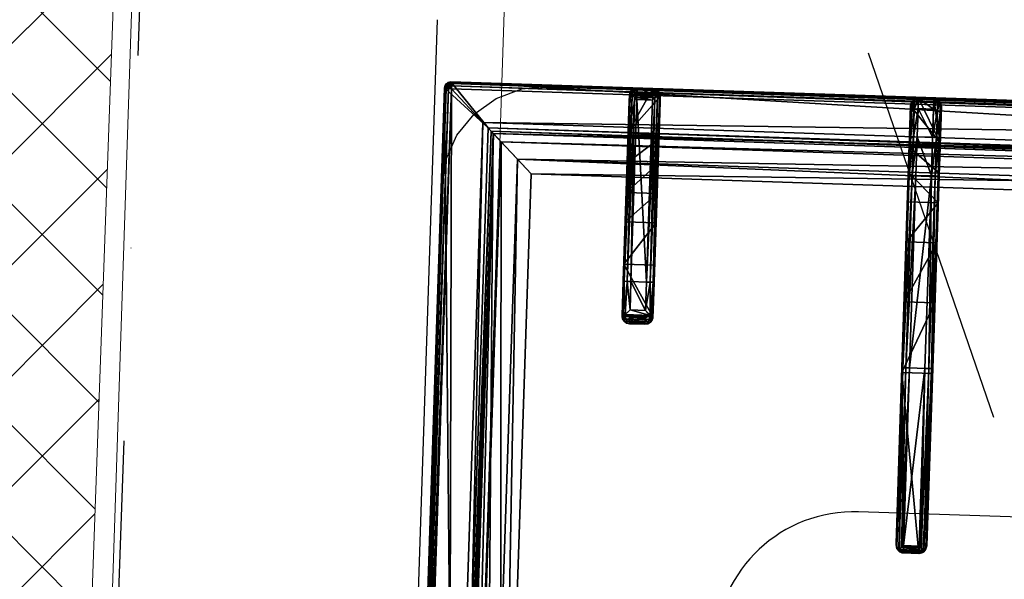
# Model space of a CAD drawing. Header units: millimetres. Extents: x 297264 to 416219, y -77299 to -23696.
# Tile 13 of 187: x 298813 to 299133, y -28391 to -28210. Entities that reach past the tile are written whole.
import ezdxf

# ---------------------------------------------------------------- set-up
doc = ezdxf.new("R2010")
doc.units = ezdxf.units.MM
doc.header["$LTSCALE"] = 2.5
doc.linetypes.add('CONTINUA', pattern=[0])
doc.linetypes.add('DASHDOTX2', pattern=[2, 1, -0.5, 0, -0.5])
for name, color, linetype, lineweight in [('CKD Equipments', 252, 'Continuous', 0), ('ELEVATION 1', 143, 'Continuous', 18), ('HATCH LIGHT', 250, 'Continuous', 0), ('WALL', 132, 'Continuous', 25)]:
    doc.layers.add(name, color=color, linetype=linetype, lineweight=lineweight)
for name, color, linetype in [('CKD-Hood', 1, 'Continuous'), ('IQ_200_3D', 1, 'Continuous'), ('IQ_204_2D', 7, 'CONTINUA'), ('IQ_204_3D', 7, 'Continuous')]:
    doc.layers.add(name, color=color, linetype=linetype)

# ---------------------------------------------------------------- blocks, each defined once
blk = doc.blocks.new('ELECTROLUX-MC7-TOPFYERBRURNERS4')
at = {"layer": 'IQ_200_3D'}
for points, invisible_edges in [([(400, -655, 900), (379.66, -619.74, 900), (379.66, -117.26, 900), (400, -80.5, 900)], 13), ([(454.11, -83.5, 900), (445.37, -84.65, 900), (400, -80.5, 900)], 10), ([(445.37, -84.65, 900), (437.22, -88.02, 900), (400, -80.5, 900)], 10), ([(437.22, -88.02, 900), (430.23, -93.39, 900), (400, -80.5, 900)], 10), ([(430.23, -93.39, 900), (424.86, -100.38, 900), (400, -80.5, 900)], 10), ([(424.86, -100.38, 900), (421.49, -108.53, 900), (400, -80.5, 900)], 10), ([(421.49, -108.53, 900), (420.34, -117.26, 900), (400, -80.5, 900)], 10), ([(400, -655, 900), (420.34, -619.74, 900), (420.34, -117.26, 900), (400, -80.5, 900)], 13), ([(400, -80.5, 900), (454.11, -83.5, 900), (745.89, -83.5, 900), (800, -80.5, 900)], 5)]:
    blk.add_3dface(points, dxfattribs=dict(at, invisible_edges=invisible_edges))
at = {"layer": 'IQ_204_2D'}
for p, q in [((420, -651.5), (420, -85.5)), ((422, -83.5), (778, -83.5)), ((422.47, -143.5), (482.76, -143.5)), ((482.76, -143.5), (491.91, -143.5)), ((494.04, -143.5), (491.91, -143.5)), ((420, -151), (420, -146)), ((420, -151), (420, -146)), ((422, -151), (422, -146)), ((482.81, -146), (422, -146)), ((482.81, -151), (482.81, -146)), ((492.02, -146), (482.81, -146)), ((492.02, -146), (492.02, -151)), ((494.37, -146), (496.48, -146)), ((494.37, -151), (494.37, -146)), ((496.48, -146), (496.48, -151)), ((422, -151), (482.81, -151)), ((482.81, -151), (492.02, -151)), ((496.48, -151), (494.37, -151)), ((482.76, -153.5), (422.47, -153.5)), ((491.91, -153.5), (482.76, -153.5)), ((491.91, -153.5), (494.04, -153.5)), ((422.81, -234.75), (445.31, -234.75)), ((445.31, -234.75), (445.31, -237.25)), ((445.31, -234.75), (507.76, -234.75)), ((507.76, -234.75), (564.89, -234.75)), ((564.89, -234.75), (565.31, -234.75)), ((420.31, -237.25), (420.31, -242.25)), ((445.31, -237.25), (420.31, -237.25)), ((445.31, -237.25), (445.31, -242.25)), ((507.81, -237.25), (445.31, -237.25)), ((507.81, -237.25), (507.81, -242.25)), ((565.46, -237.25), (507.81, -237.25)), ((565.46, -237.25), (565.46, -242.25)), ((567.27, -236.66), (567.27, -242.84)), ((567.36, -237.25), (567.36, -242.25)), ((567.81, -237.25), (567.36, -237.25)), ((567.81, -237.25), (567.81, -242.25)), ((420.31, -242.25), (445.31, -242.25)), ((445.31, -242.25), (507.81, -242.25)), ((445.31, -242.25), (445.31, -244.75)), ((507.81, -242.25), (565.46, -242.25)), ((567.36, -242.25), (567.81, -242.25)), ((445.31, -244.75), (422.81, -244.75)), ((507.76, -244.75), (445.31, -244.75)), ((564.89, -244.75), (507.76, -244.75)), ((565.31, -244.75), (564.89, -244.75))]:
    blk.add_line(p, q, dxfattribs=at)
blk.add_lwpolyline([(751.02, -112.48), (448.98, -112.48), (448.98, -624.52), (751.02, -624.52)], close=True, dxfattribs=at)
blk.add_lwpolyline([(555, -353.5), (555, -222.25, -1), (645, -222.25), (645, -353.5)], format="xyb", dxfattribs=at)
for centre, radius, start, end in [((422, -85.5), 2, 90, 180), ((422.81, -237.25), 2.5, 90, 180), ((422.81, -242.25), 2.5, 180, 270)]:
    blk.add_arc(centre, radius, start, end, dxfattribs=at)
for centre, major_axis, ratio, start_param, end_param in [((422.47, -146), (0, 2.5), 0.948965, 0, 0.895145), ((482.76, -146), (0, 2.5), 0.02182, 4.712389, 6.283185), ((491.91, -146), (0, 2.5), 0.84544, -0.894481, 0), ((491.91, -146), (2.5, 2.5), 0.02182, 4.734206, 5.410521), ((491.91, -146), (-1.92, 1.92), 0.8391, 4.014257, 4.690572), ((422.47, -151), (0, 2.5), 0.948965, 2.246448, 3.141593), ((482.76, -151), (0, 2.5), 0.02182, 3.141593, 4.712389), ((491.91, -151), (0, 2.5), 0.84544, 3.141593, 4.036074), ((491.91, -151), (-2.5, 2.5), 0.02182, 4.014257, 4.690572), ((491.91, -151), (1.92, 1.92), 0.8391, 4.734206, 5.410521)]:
    blk.add_ellipse(centre, major_axis=major_axis, ratio=ratio, start_param=start_param, end_param=end_param, dxfattribs=at)
at = {"layer": 'IQ_204_2D', "extrusion": (0, 0, -1)}
for centre, major_axis, ratio, start_param, end_param in [((507.76, -237.25), (0, 2.5), 0.02182, 0, 1.570796), ((564.89, -237.25), (0, 2.5), 0.951091, 0, 0.914364), ((565.31, -237.25), (-2.5, 0), 0.99863, 1.570796, 3.141593), ((563.89, -237.25), (-3.47, 0), 0.720185, 2.903047, 3.141593), ((507.76, -242.25), (0, 2.5), 0.02182, 1.570796, 3.141593), ((565.31, -242.25), (-2.5, 0), 0.99863, 3.141593, 4.712389), ((563.89, -242.25), (3.47, 0), 0.720185, 0, 0.238546), ((564.89, -242.25), (0, 2.5), 0.951091, 2.227228, 3.141593)]:
    blk.add_ellipse(centre, major_axis=major_axis, ratio=ratio, start_param=start_param, end_param=end_param, dxfattribs=at)
at = {"layer": 'IQ_204_2D'}
for points, knots in [([(496.48, -146), (496.48, -145.84), (496.46, -145.68), (496.4, -145.36), (496.35, -145.2), (496.23, -144.89), (496.15, -144.74), (495.97, -144.47), (495.87, -144.34), (495.65, -144.12), (495.53, -144.02), (495.26, -143.83), (495.12, -143.75), (494.82, -143.63), (494.66, -143.58), (494.35, -143.51), (494.19, -143.5), (494.04, -143.5)], [15.096253, 15.096253, 15.096253, 15.096253, 15.567018, 15.567018, 16.037783, 16.037783, 16.508548, 16.508548, 16.979314, 16.979314, 17.45135, 17.45135, 17.923386, 17.923386, 18.395422, 18.395422, 18.867458, 18.867458, 18.867458, 18.867458]), ([(420.62, -144.44), (420.45, -144.64), (420.31, -144.87), (420.14, -145.25), (420.09, -145.41), (420.03, -145.71), (420.01, -145.86), (420, -146)], [11.858599, 11.858599, 11.858599, 11.858599, 12.773425, 12.773425, 13.35037, 13.35037, 13.927314, 13.927314, 13.927314, 13.927314]), ([(422, -146), (421.87, -145.86), (421.74, -145.71), (421.47, -145.41), (421.33, -145.25), (420.99, -144.87), (420.79, -144.64), (420.62, -144.44)], [0, 0, 0, 0, 0.576945, 0.576945, 1.153889, 1.153889, 2.068716, 2.068716, 2.068716, 2.068716]), ([(420, -151), (420.01, -151.14), (420.03, -151.29), (420.09, -151.59), (420.14, -151.75), (420.31, -152.13), (420.45, -152.36), (420.62, -152.56)], [0, 0, 0, 0, 0.576945, 0.576945, 1.153889, 1.153889, 2.068716, 2.068716, 2.068716, 2.068716]), ([(420.62, -152.56), (420.79, -152.36), (420.99, -152.13), (421.33, -151.75), (421.47, -151.59), (421.74, -151.29), (421.87, -151.14), (422, -151)], [11.858599, 11.858599, 11.858599, 11.858599, 12.773425, 12.773425, 13.35037, 13.35037, 13.927314, 13.927314, 13.927314, 13.927314]), ([(494.04, -153.5), (494.19, -153.5), (494.35, -153.49), (494.66, -153.42), (494.82, -153.37), (495.12, -153.25), (495.26, -153.17), (495.53, -152.98), (495.65, -152.88), (495.87, -152.66), (495.97, -152.53), (496.15, -152.26), (496.23, -152.11), (496.35, -151.8), (496.4, -151.64), (496.46, -151.32), (496.48, -151.16), (496.48, -151)], [3.776921, 3.776921, 3.776921, 3.776921, 4.248957, 4.248957, 4.720993, 4.720993, 5.193029, 5.193029, 5.665065, 5.665065, 6.135831, 6.135831, 6.606596, 6.606596, 7.077361, 7.077361, 7.548126, 7.548126, 7.548126, 7.548126]), ([(566.78, -235.72), (566.69, -235.83), (566.59, -235.94), (566.41, -236.16), (566.32, -236.27), (566.13, -236.49), (566.03, -236.6), (565.85, -236.81), (565.75, -236.91), (565.63, -237.05), (565.59, -237.09), (565.54, -237.16), (565.52, -237.18), (565.5, -237.2), (565.49, -237.21), (565.47, -237.23), (565.47, -237.23), (565.47, -237.24), (565.46, -237.24), (565.46, -237.24), (565.46, -237.24), (565.46, -237.25), (565.46, -237.25), (565.46, -237.25), (565.46, -237.25), (565.46, -237.25), (565.46, -237.25), (565.46, -237.25)], [5.918781, 5.918781, 5.918781, 5.918781, 6.382244, 6.382244, 6.833826, 6.833826, 7.285407, 7.285407, 7.736989, 7.736989, 7.96278, 7.96278, 8.075675, 8.075675, 8.132123, 8.132123, 8.160346, 8.160346, 8.174458, 8.174458, 8.181514, 8.181514, 8.185042, 8.185042, 8.186806, 8.186806, 8.18857, 8.18857, 8.18857, 8.18857]), ([(567.27, -236.66), (567.24, -236.56), (567.2, -236.45), (567.06, -236.13), (566.93, -235.92), (566.78, -235.72)], [0.764042, 0.764042, 0.764042, 0.764042, 1.153889, 1.153889, 2.012527, 2.012527, 2.012527, 2.012527]), ([(565.46, -242.25), (565.46, -242.25), (565.46, -242.25), (565.46, -242.25), (565.46, -242.25), (565.46, -242.25), (565.46, -242.25), (565.46, -242.26), (565.46, -242.26), (565.46, -242.26), (565.47, -242.26), (565.47, -242.27), (565.47, -242.27), (565.49, -242.29), (565.5, -242.3), (565.52, -242.32), (565.54, -242.34), (565.59, -242.4), (565.63, -242.45), (565.75, -242.59), (565.85, -242.69), (566.03, -242.9), (566.13, -243.01), (566.32, -243.23), (566.41, -243.34), (566.59, -243.56), (566.69, -243.67), (566.78, -243.78)], [8.188054, 8.188054, 8.188054, 8.188054, 8.189818, 8.189818, 8.191582, 8.191582, 8.19511, 8.19511, 8.202166, 8.202166, 8.216278, 8.216278, 8.244501, 8.244501, 8.300949, 8.300949, 8.413844, 8.413844, 8.639635, 8.639635, 9.091217, 9.091217, 9.542798, 9.542798, 9.99438, 9.99438, 10.457843, 10.457843, 10.457843, 10.457843]), ([(566.78, -243.78), (566.93, -243.58), (567.06, -243.37), (567.2, -243.04), (567.24, -242.94), (567.27, -242.84)], [11.917214, 11.917214, 11.917214, 11.917214, 12.775852, 12.775852, 13.165698, 13.165698, 13.165698, 13.165698])]:
    blk.add_open_spline(points, degree=3, knots=knots, dxfattribs=at)
at = {"layer": 'IQ_204_3D'}
mesh = blk.add_polyface(dxfattribs=at)
corners = [(779.78, -85.71, 904.1), (780, -85.5, 900), (779.52, -84.72, 904.14), (779.73, -84.5, 900), (778, -83.5, 900), (778.78, -83.98, 904.14), (779, -83.77, 900), (777.79, -83.72, 904.1), (779.48, -85.71, 905.06), (779.29, -84.85, 905), (778.65, -85.21, 905.73), (778.76, -85.71, 905.75), (778.65, -84.21, 905), (777.79, -84.02, 905.06), (778.29, -84.85, 905.73), (777.79, -84.74, 905.75), (777.79, -85.71, 906), (422.21, -85.71, 906), (422.21, -84.74, 905.75), (422.21, -84.02, 905.06), (422.21, -83.72, 904.1), (422, -83.5, 900), (765.45, -638.95, 900), (422, -653.5, 900), (434.55, -638.95, 900), (765.45, -98.05, 900), (780, -651.5, 900), (434.55, -98.05, 900), (420, -85.5, 900), (421, -83.77, 900), (779.73, -652.5, 900), (779, -653.23, 900), (778, -653.5, 900), (420, -651.5, 900), (420.27, -652.5, 900), (421, -653.23, 900), (420.27, -84.5, 900), (421.22, -83.98, 904.14), (420.48, -84.72, 904.14), (420.22, -85.71, 904.1), (421.35, -84.21, 905), (421.71, -84.85, 905.73), (420.71, -84.85, 905), (420.52, -85.71, 905.06), (421.35, -85.21, 905.73), (421.24, -85.71, 905.75), (422.21, -651.29, 906), (421.24, -651.29, 905.75), (420.52, -651.29, 905.06), (420.22, -651.29, 904.1), (420.48, -652.28, 904.14), (421.22, -653.02, 904.14), (422.21, -653.28, 904.1), (420.71, -652.15, 905), (421.35, -651.79, 905.73), (421.35, -652.79, 905), (422.21, -652.98, 905.06), (421.71, -652.15, 905.73), (422.21, -652.26, 905.75), (435.55, -637.95, 899.73), (435.55, -99.05, 899.73), (436.28, -99.78, 899), (436.28, -637.22, 899), (438.88, -634.62, 902.5), (438.88, -102.38, 902.5), (436.31, -637.19, 905.06), (436.31, -99.81, 905.06), (432.81, -96.31, 906), (432.81, -640.69, 906), (448.98, -624.52, 885), (448.98, -112.48, 885), (444.36, -107.86, 885), (444.36, -629.14, 885), (777.79, -653.28, 904.1), (777.79, -652.98, 905.06), (777.79, -651.29, 906), (777.79, -652.26, 905.75), (763.72, -637.22, 899), (764.45, -637.95, 899.73), (764.45, -99.05, 899.73), (763.72, -99.78, 899), (767.19, -640.69, 906), (767.19, -96.31, 906), (778.78, -653.02, 904.14), (779.52, -652.28, 904.14), (779.78, -651.29, 904.1), (778.65, -652.79, 905), (778.29, -652.15, 905.73), (779.29, -652.15, 905), (779.48, -651.29, 905.06), (778.65, -651.79, 905.73), (778.76, -651.29, 905.75), (761.12, -634.62, 902.5), (751.02, -624.52, 885), (763.69, -637.19, 905.06), (755.64, -629.14, 885), (755.64, -107.86, 885), (751.02, -112.48, 885), (761.12, -102.38, 902.5), (763.69, -99.81, 905.06)]
mesh.append_faces([[corners[k] for k in face] for face in [(16, 10, 14), (17, 41, 44), (46, 54, 57), (75, 87, 90)]])
mesh.append_faces([[corners[k] for k in face] for face in [(4, 5, 6), (8, 10, 11), (16, 11, 10), (15, 16, 14), (7, 19, 13), (13, 18, 15), (28, 38, 36), (19, 41, 18), (17, 18, 41), (45, 17, 44), (39, 48, 43), (43, 47, 45), (23, 51, 35), (48, 54, 47), (46, 47, 54), (58, 46, 57), (52, 74, 56), (76, 56, 74), (26, 84, 30), (74, 87, 76), (85, 88, 84), (88, 87, 86), (75, 76, 87), (91, 75, 90), (85, 8, 89), (11, 89, 8)]], dxfattribs={"vtx0": -1})
mesh.append_faces([[corners[k] for k in face] for face in [(16, 15, 17), (22, 23, 24), (25, 26, 22), (27, 21, 25), (21, 28, 29), (6, 1, 4), (4, 25, 21), (24, 28, 27), (35, 33, 23), (26, 25, 1), (23, 22, 32), (17, 45, 46), (75, 81, 46), (81, 16, 82), (46, 67, 17), (17, 82, 16), (93, 72, 69), (72, 93, 95), (70, 71, 97), (97, 95, 93)]], dxfattribs={"vtx0": -1, "vtx1": -1})
mesh.append_faces([[corners[k] for k in face] for face in [(21, 27, 28), (4, 1, 25), (26, 32, 22), (24, 23, 33)]], dxfattribs={"vtx0": -1, "vtx1": -1, "vtx2": -1})
mesh.append_faces([[corners[k] for k in face] for face in [(17, 15, 18), (24, 33, 28), (46, 45, 47), (75, 58, 76), (16, 91, 11)]], dxfattribs={"vtx0": -1, "vtx2": -1})
mesh.append_faces([[corners[k] for k in face] for face in [(0, 1, 2), (5, 2, 6), (8, 0, 9), (5, 12, 2), (5, 7, 12), (12, 13, 14), (12, 14, 9), (2, 9, 0), (10, 9, 14), (19, 18, 13), (4, 21, 7), (30, 31, 26), (34, 33, 35), (20, 21, 37), (38, 37, 36), (19, 20, 40), (38, 42, 37), (38, 39, 42), (42, 43, 44), (42, 44, 40), (37, 40, 20), (41, 40, 44), (48, 47, 43), (28, 33, 39), (49, 33, 50), (51, 50, 35), (48, 49, 53), (51, 55, 50), (51, 52, 55), (55, 56, 57), (55, 57, 53), (50, 53, 49), (54, 53, 57), (24, 27, 59), (61, 62, 60), (63, 64, 65), (67, 68, 66), (69, 70, 63), (61, 71, 62), (73, 74, 52), (58, 56, 76), (32, 73, 23), (62, 77, 59), (22, 24, 78), (27, 25, 60), (80, 61, 79), (73, 32, 83), (84, 83, 30), (74, 73, 86), (88, 89, 90), (88, 86, 84), (83, 84, 86), (92, 93, 63), (68, 81, 65), (92, 63, 94), (72, 95, 62), (95, 96, 77), (98, 97, 92), (81, 82, 94), (98, 92, 99), (77, 80, 78), (25, 22, 79), (0, 8, 85), (91, 89, 11), (80, 96, 61), (70, 97, 64), (64, 98, 66), (82, 67, 99), (1, 0, 26)]], dxfattribs={"vtx1": -1})
mesh.append_faces([[corners[k] for k in face] for face in [(31, 32, 26), (75, 46, 58), (75, 16, 81), (81, 68, 46), (68, 67, 46), (67, 82, 17), (70, 69, 71), (72, 71, 69), (71, 96, 97), (96, 95, 97), (16, 75, 91)]], dxfattribs={"vtx1": -1, "vtx2": -1})
mesh.append_faces([[corners[k] for k in face] for face in [(1, 3, 2), (4, 7, 5), (2, 3, 6), (8, 9, 10), (7, 13, 12), (12, 9, 2), (13, 15, 14), (7, 20, 19), (21, 20, 7), (6, 3, 1), (28, 36, 29), (21, 29, 37), (28, 39, 38), (37, 29, 36), (19, 40, 41), (39, 43, 42), (42, 40, 37), (43, 45, 44), (39, 49, 48), (33, 49, 39), (33, 34, 50), (23, 52, 51), (50, 34, 35), (48, 53, 54), (52, 56, 55), (55, 53, 50), (56, 58, 57), (27, 60, 59), (62, 59, 60), (64, 66, 65), (68, 65, 66), (70, 64, 63), (71, 72, 62), (73, 52, 23), (77, 78, 59), (24, 59, 78), (25, 79, 60), (61, 60, 79), (32, 31, 83), (26, 85, 84), (83, 31, 30), (74, 86, 87), (73, 83, 86), (85, 89, 88), (88, 90, 87), (89, 91, 90), (93, 69, 63), (81, 94, 65), (63, 65, 94), (95, 77, 62), (96, 80, 77), (97, 93, 92), (82, 99, 94), (92, 94, 99), (80, 79, 78), (22, 78, 79), (96, 71, 61), (97, 98, 64), (98, 99, 66), (67, 66, 99), (0, 85, 26)]], dxfattribs={"vtx2": -1})
mesh = blk.add_polyface(dxfattribs=at)
corners = [(492.02, -146, 934.6), (493.56, -152.56, 933.98), (493.56, -144.44, 933.98), (492.02, -151, 934.6), (494.37, -151, 932.53), (494.37, -146, 932.53), (496.29, -145.04, 920.55), (496.48, -146, 920.59), (495.76, -144.23, 920.43), (492.82, -143.75, 933.14), (494.04, -143.5, 920), (491.91, -143.5, 932.1), (494.97, -143.69, 920.24), (496.48, -151, 920.59), (496.29, -151.96, 920.55), (492.82, -153.25, 933.14), (495.76, -152.77, 920.43), (494.97, -153.31, 920.24), (494.04, -153.5, 920), (491.91, -153.5, 932.1), (482.76, -143.5, 932.5), (477.27, -143.5, 912.68), (424.21, -143.5, 932.5), (453.98, -143.5, 885), (436.28, -143.5, 899), (463.49, -143.5, 900.63), (444.36, -143.5, 885), (435.83, -143.5, 899.53), (435.23, -143.5, 899.88), (422.5, -143.5, 900), (434.55, -143.5, 900), (477.27, -153.5, 912.68), (453.98, -153.5, 885), (463.49, -153.5, 900.63), (482.76, -153.5, 932.5), (422.5, -153.5, 900), (434.55, -153.5, 900), (424.21, -153.5, 932.5), (435.23, -153.5, 899.88), (435.83, -153.5, 899.53), (444.36, -153.5, 885), (436.28, -153.5, 899), (421.73, -151, 933.1), (420, -151, 900), (421.9, -151.8, 933.81), (421.25, -153.17, 900), (422.36, -152.56, 934.45), (420.34, -152.25, 900), (423.18, -153.25, 933.58), (420, -146, 900), (421.73, -146, 933.1), (420.34, -144.75, 900), (421.25, -143.83, 900), (482.81, -152.25, 934.67), (482.81, -151, 935), (482.79, -153.17, 933.75), (423.02, -151.8, 934.87), (423.73, -151, 935), (482.81, -146, 935), (423.73, -146, 935), (422.36, -144.44, 934.45), (423.02, -145.2, 934.87), (421.9, -145.2, 933.81), (423.18, -143.75, 933.58), (482.79, -143.83, 933.75), (482.81, -144.75, 934.67)]
mesh.append_faces([[corners[k] for k in face] for face in [(5, 6, 2), (5, 7, 6), (6, 8, 2), (13, 4, 14), (16, 14, 1), (1, 14, 4), (42, 43, 44), (45, 46, 47), (46, 45, 48), (46, 44, 47), (44, 43, 47), (1, 55, 15), (48, 55, 46), (46, 53, 56), (57, 56, 54), (50, 62, 49), (49, 62, 51), (63, 52, 60), (52, 51, 60), (60, 51, 62), (61, 65, 60), (59, 58, 61), (60, 64, 63), (9, 64, 2)]])
mesh.append_faces([[corners[k] for k in face] for face in [(0, 1, 2), (15, 16, 1), (16, 15, 17), (19, 17, 15), (32, 25, 33), (35, 48, 45), (35, 30, 36), (3, 53, 1), (53, 55, 1), (55, 53, 46), (58, 65, 61), (65, 64, 60), (64, 65, 2), (65, 0, 2)]], dxfattribs={"vtx0": -1})
mesh.append_faces([[corners[k] for k in face] for face in [(20, 21, 22), (23, 24, 25), (25, 22, 21), (30, 22, 28), (12, 17, 10), (17, 12, 16), (6, 14, 8), (8, 16, 12), (18, 34, 31), (37, 31, 34), (51, 29, 49), (49, 30, 43)]], dxfattribs={"vtx0": -1, "vtx1": -1})
mesh.append_faces([[corners[k] for k in face] for face in [(25, 28, 22), (37, 38, 33), (35, 43, 30)]], dxfattribs={"vtx0": -1, "vtx1": -1, "vtx2": -1})
mesh.append_faces([[corners[k] for k in face] for face in [(37, 33, 31), (33, 39, 41), (34, 15, 55), (34, 55, 48), (58, 54, 3), (54, 58, 59), (20, 63, 64), (20, 64, 9)]], dxfattribs={"vtx0": -1, "vtx2": -1})
mesh.append_faces([[corners[k] for k in face] for face in [(1, 4, 2), (2, 8, 9), (10, 11, 12), (12, 9, 8), (4, 13, 5), (18, 17, 19), (11, 10, 20), (29, 22, 30), (7, 13, 6), (10, 18, 21), (25, 21, 33), (19, 34, 18), (35, 36, 37), (40, 32, 41), (37, 48, 35), (43, 42, 49), (45, 47, 35), (19, 15, 34), (37, 34, 48), (0, 58, 3), (57, 54, 59), (42, 44, 50), (46, 60, 44), (60, 46, 61), (59, 61, 57), (62, 50, 44), (22, 29, 63), (22, 63, 20), (11, 20, 9), (26, 23, 40), (24, 26, 41), (36, 30, 38), (24, 41, 27), (39, 38, 27)]], dxfattribs={"vtx1": -1})
mesh.append_faces([[corners[k] for k in face] for face in [(10, 21, 20), (24, 27, 25), (27, 28, 25), (13, 14, 6), (14, 16, 8), (36, 38, 37), (38, 39, 33), (32, 33, 41), (47, 43, 35), (29, 30, 49), (3, 54, 53), (58, 0, 65)]], dxfattribs={"vtx1": -1, "vtx2": -1})
mesh.append_faces([[corners[k] for k in face] for face in [(0, 3, 1), (4, 5, 2), (11, 9, 12), (13, 7, 5), (23, 26, 24), (17, 18, 10), (18, 31, 21), (32, 23, 25), (21, 31, 33), (42, 50, 49), (51, 52, 29), (54, 56, 53), (46, 56, 61), (60, 62, 44), (61, 56, 57), (29, 52, 63), (23, 32, 40), (26, 40, 41), (30, 28, 38), (41, 39, 27), (38, 28, 27)]], dxfattribs={"vtx2": -1})
mesh = blk.add_polyface(dxfattribs=at)
corners = [(567.34, -236.95, 930.72), (567.81, -237.25, 922), (567.27, -236.66, 931.11), (567.36, -237.1, 930.62), (567.36, -237.25, 930.59), (567.48, -236, 922), (566.78, -235.72, 931.91), (565.31, -234.75, 922), (565.94, -235.01, 931.06), (566.56, -235.08, 922), (564.89, -234.75, 930.01), (507.79, -235.08, 933.75), (507.76, -234.75, 932.5), (507.81, -236, 934.67), (566.08, -236.54, 932.35), (565.46, -237.24, 932.48), (507.81, -237.25, 935), (565.48, -237.22, 932.48), (565.52, -237.18, 932.48), (565.58, -237.1, 932.47), (565.74, -236.93, 932.45), (509.4, -234.75, 922), (466.99, -234.75, 904.45), (422.81, -234.75, 910), (486.45, -234.75, 917.44), (453.98, -234.75, 885), (436.28, -234.75, 899), (444.36, -234.75, 885), (435.83, -234.75, 899.53), (435.23, -234.75, 899.88), (434.55, -234.75, 900), (422.81, -234.75, 900), (425.83, -234.75, 921.25), (434.06, -234.75, 929.49), (445.31, -234.75, 932.5), (567.48, -243.5, 922), (509.4, -244.75, 922), (567.81, -242.25, 922), (566.56, -244.41, 922), (565.31, -244.75, 922), (445.31, -237.25, 935), (445.31, -236, 934.67), (432.81, -237.25, 931.65), (432.98, -236, 931.36), (423.66, -237.25, 922.5), (433.44, -235.08, 930.57), (445.31, -235.08, 933.75), (424.75, -235.08, 921.87), (423.95, -236, 922.33), (421.56, -235.08, 910), (420.31, -237.25, 910), (420.65, -236, 910), (421.56, -235.08, 900), (420.31, -237.25, 900), (420.65, -236, 900), (445.31, -242.25, 935), (507.81, -242.25, 935), (432.81, -242.25, 931.65), (423.66, -242.25, 922.5), (420.31, -242.25, 910), (420.31, -242.25, 900), (434.55, -244.75, 900), (422.81, -244.75, 900), (421.56, -244.41, 900), (420.65, -243.5, 900), (564.89, -244.75, 930.01), (566.78, -243.78, 931.91), (567.27, -242.84, 931.11), (567.36, -242.25, 930.59), (567.36, -242.4, 930.62), (567.34, -242.55, 930.72), (565.94, -244.49, 931.06), (507.76, -244.75, 932.5), (486.45, -244.75, 917.44), (445.31, -244.75, 932.5), (434.06, -244.75, 929.49), (425.83, -244.75, 921.25), (422.81, -244.75, 910), (466.99, -244.75, 904.45), (435.23, -244.75, 899.88), (435.83, -244.75, 899.53), (444.36, -244.75, 885), (453.98, -244.75, 885), (436.28, -244.75, 899), (507.79, -244.41, 933.75), (566.08, -242.96, 932.35), (507.81, -243.5, 934.67), (565.74, -242.57, 932.45), (565.58, -242.4, 932.47), (565.52, -242.32, 932.48), (565.48, -242.28, 932.48), (565.46, -242.25, 932.48), (420.65, -243.5, 910), (423.95, -243.5, 922.33), (424.75, -244.41, 921.87), (421.56, -244.41, 910), (433.44, -244.41, 930.57), (432.98, -243.5, 931.36), (445.31, -244.41, 933.75), (445.31, -243.5, 934.67)]
mesh.append_faces([[corners[k] for k in face] for face in [(2, 5, 6), (8, 6, 9), (9, 6, 5), (8, 11, 6), (6, 13, 14), (35, 66, 38), (66, 35, 67), (66, 71, 38), (85, 86, 66), (66, 84, 71)]])
mesh.append_faces([[corners[k] for k in face] for face in [(7, 8, 9), (11, 13, 6), (42, 41, 43), (45, 48, 43), (32, 49, 47), (50, 48, 51), (51, 47, 49), (40, 13, 41), (41, 11, 46), (53, 51, 54), (54, 49, 52), (55, 42, 57), (50, 58, 44), (44, 57, 42), (37, 67, 35), (86, 84, 66), (58, 92, 93), (94, 97, 93), (75, 98, 96), (55, 97, 99), (99, 96, 98), (59, 64, 92), (62, 95, 63), (63, 92, 64), (86, 55, 99), (67, 6, 66), (14, 66, 6), (21, 73, 24), (82, 22, 78), (78, 24, 73)]], dxfattribs={"vtx0": -1})
mesh.append_faces([[corners[k] for k in face] for face in [(10, 21, 12), (22, 23, 24), (25, 26, 22), (24, 12, 21), (7, 5, 21), (35, 36, 37), (23, 49, 32), (34, 46, 12), (13, 11, 41), (54, 31, 53), (62, 60, 61), (36, 72, 73), (77, 73, 76), (83, 78, 80), (74, 98, 75), (4, 0, 68), (1, 4, 37)]], dxfattribs={"vtx0": -1, "vtx1": -1})
mesh.append_faces([[corners[k] for k in face] for face in [(15, 17, 16), (17, 18, 16), (18, 19, 16), (23, 22, 30), (31, 61, 53), (77, 61, 78), (88, 89, 56), (89, 90, 56), (90, 91, 56), (16, 56, 15), (56, 91, 15), (18, 89, 19), (89, 18, 90), (15, 90, 17), (90, 15, 91), (17, 90, 18), (89, 88, 19), (70, 68, 0)]], dxfattribs={"vtx0": -1, "vtx1": -1, "vtx2": -1})
mesh.append_faces([[corners[k] for k in face] for face in [(12, 11, 8), (16, 14, 13), (21, 1, 37), (34, 45, 46), (12, 46, 11), (23, 52, 49), (77, 78, 73), (72, 71, 84), (77, 94, 95), (72, 84, 98), (84, 86, 99)]], dxfattribs={"vtx0": -1, "vtx2": -1})
mesh.append_faces([[corners[k] for k in face] for face in [(0, 1, 2), (0, 3, 1), (10, 12, 8), (20, 14, 16), (7, 21, 10), (31, 23, 30), (9, 5, 7), (38, 39, 35), (40, 41, 42), (42, 43, 44), (45, 33, 47), (45, 43, 46), (32, 47, 33), (48, 44, 43), (41, 46, 43), (31, 52, 23), (51, 49, 54), (40, 55, 16), (40, 42, 55), (58, 57, 44), (50, 53, 59), (30, 61, 31), (63, 64, 62), (39, 38, 65), (70, 67, 37), (71, 65, 38), (39, 65, 36), (62, 61, 77), (81, 82, 83), (65, 71, 72), (87, 88, 56), (59, 92, 58), (58, 93, 57), (94, 76, 96), (94, 93, 95), (75, 96, 76), (97, 57, 93), (92, 95, 93), (60, 64, 59), (95, 92, 63), (98, 84, 99), (2, 6, 67), (20, 87, 14), (20, 19, 87), (85, 66, 14), (3, 0, 4), (2, 67, 0), (69, 68, 70), (36, 73, 21), (22, 24, 78), (81, 27, 82), (83, 26, 81), (26, 83, 28), (61, 30, 79), (29, 28, 79)]], dxfattribs={"vtx1": -1})
mesh.append_faces([[corners[k] for k in face] for face in [(3, 4, 1), (26, 28, 22), (28, 29, 22), (29, 30, 22), (23, 32, 24), (32, 33, 24), (33, 34, 24), (34, 12, 24), (5, 1, 21), (39, 36, 35), (36, 21, 37), (40, 16, 13), (55, 56, 16), (64, 60, 62), (60, 53, 61), (68, 69, 37), (65, 72, 36), (72, 74, 73), (74, 75, 73), (75, 76, 73), (61, 79, 78), (79, 80, 78), (82, 78, 83), (86, 85, 56), (62, 77, 95), (56, 55, 86), (74, 72, 98), (88, 87, 19), (67, 70, 0), (4, 68, 37)]], dxfattribs={"vtx1": -1, "vtx2": -1})
mesh.append_faces([[corners[k] for k in face] for face in [(1, 5, 2), (7, 10, 8), (19, 20, 16), (25, 27, 26), (34, 33, 45), (45, 47, 48), (50, 44, 48), (51, 48, 47), (53, 50, 51), (50, 59, 58), (53, 60, 59), (54, 52, 31), (69, 70, 37), (85, 87, 56), (77, 76, 94), (94, 96, 97), (55, 57, 97), (99, 97, 96), (87, 85, 14), (82, 25, 22), (27, 25, 82), (26, 27, 81), (83, 80, 28), (30, 29, 79), (28, 80, 79)]], dxfattribs={"vtx2": -1})

msp = doc.modelspace()

# ---------------------------------------------------------------- hatches: boundary and pattern name
at = {"layer": 'HATCH LIGHT', "true_color": 0x636466}
h = msp.add_hatch(dxfattribs=at)
h.set_pattern_fill('ANSI32', color=251, scale=6)
h.set_pattern_definition([(45, (233893.35, -46725.026), (-40.411153, 40.411153), []), (45, (233920.29, -46725.026), (-40.411153, 40.411153), [])])
h.paths.add_polyline_path([(311036.19, -32589.97), (310842.25, -32638.82), (311023.79, -33359.69), (298471.14, -33359.58, -0.000263), (298456.61, -33559.58), (311280.4, -33559.7)])
h.paths.add_polyline_path([(298885.09, -25157.06), (298685, -25157.06, -0.011972), (298203.78, -34256.03), (298404.38, -34256.03, 0.01196)])
h.paths.add_polyline_path([(298868.71, -25697.6), (308547.65, -26046.56, 0.003501), (309041.72, -26800.64), (309209.35, -26691.53), (308659.24, -25850.46), (298874.95, -25497.7, -0.000262)])
h = msp.add_hatch(dxfattribs=at)
h.set_pattern_fill('ANSI37', color=251, scale=8)
h.set_pattern_definition([(45, (233893.352, -46725.026), (-17.960512, 17.960512), []), (135, (233893.352, -46725.026), (-17.960512, -17.960512), [])])
edge = h.paths.add_edge_path()
edge.add_line((301662.25, -25798.32), (298868.71, -25697.6))
edge.add_arc((108471.36, -19659.44), 190493.08, 356.5735369, 358.1835586, ccw=False)
edge.add_line((298623.89, -31044.72), (301473.11, -31044.74))
edge.add_line((301473.11, -31044.74), (301599.61, -27535.69))
edge.add_line((301599.61, -27535.69), (301499.68, -27532.09))
edge.add_line((301499.68, -27532.09), (301470.43, -28343.52))
edge.add_line((301470.43, -28343.52), (301470.43, -28343.52))
edge.add_line((301470.43, -28343.52), (301405.58, -30142.35))
edge.add_line((301405.58, -30142.35), (301376.65, -30944.74))
edge.add_line((301376.65, -30944.74), (298744.94, -30944.72))
edge.add_line((298744.94, -30944.72), (298870.96, -27449.28))
edge.add_line((298870.96, -27449.28), (299870.31, -27485.31))
edge.add_line((299870.31, -27485.31), (299911.71, -27486.81))
edge.add_line((299911.71, -27486.81), (299915.31, -27386.87))
edge.add_line((299915.31, -27386.87), (298874.57, -27349.35))
edge.add_line((298874.57, -27349.35), (298930.47, -25799.9))
edge.add_line((298930.47, -25799.9), (300429.5, -25853.94))
edge.add_line((300429.5, -25853.94), (300418.69, -26153.75))
edge.add_line((300418.69, -26153.75), (300395.29, -26801.7))
edge.add_line((300395.29, -26801.7), (300392.65, -26874.86))
edge.add_line((300392.65, -26874.86), (300492.58, -26878.47))
edge.add_line((300492.58, -26878.47), (300529.38, -25857.54))
edge.add_line((300529.38, -25857.54), (301558.71, -25894.65))
edge.add_line((301558.71, -25894.65), (301532.11, -26632.68))
edge.add_line((301532.11, -26632.68), (301632.04, -26636.28))
edge.add_line((301632.04, -26636.28), (301662.25, -25798.32))

# ---------------------------------------------------------------- linework, layer by layer
at = {"layer": 'CKD Equipments', "elevation": 890}
msp.add_lwpolyline([(298803.5, -29597.98), (298863.09, -27798.96), (299662.65, -27825.45), (299603.06, -29624.46), (298803.5, -29597.98)], dxfattribs=at)
at = {"layer": 'CKD Equipments'}
msp.add_3dface([(299536.33, -27829.16, 640), (298983.63, -27810.85, 640), (298957.15, -28610.41, 640), (299509.85, -28628.72, 640)], dxfattribs=at)
at = {"layer": 'CKD-Hood', "linetype": 'DASHDOTX2', "ltscale": 50, "elevation": 890}
msp.add_lwpolyline([(298874.16, -27596.69), (298780.49, -30195), (299779.84, -30231.03), (299873.52, -27632.72)], close=True, dxfattribs=at)
msp.add_lwpolyline([(299779.84, -30231.03), (298874.16, -27596.69)], dxfattribs=at)
at = {"layer": 'ELEVATION 1'}
msp.add_line((298744.94, -30944.72), (298870.96, -27449.28), dxfattribs=at)
at = {"layer": 'WALL'}
msp.add_arc((108471.36, -19659.44), 190493.08, 355.6053841, 358.3462139, dxfattribs=at)

# ---------------------------------------------------------------- block references
at = {"layer": 'CKD Equipments', "xscale": -1, "rotation": 88.10288386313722}
msp.add_blockref('ELECTROLUX-MC7-TOPFYERBRURNERS4', (298881.69, -27807.47, -10), dxfattribs=at)

doc.saveas('drawing.dxf')
